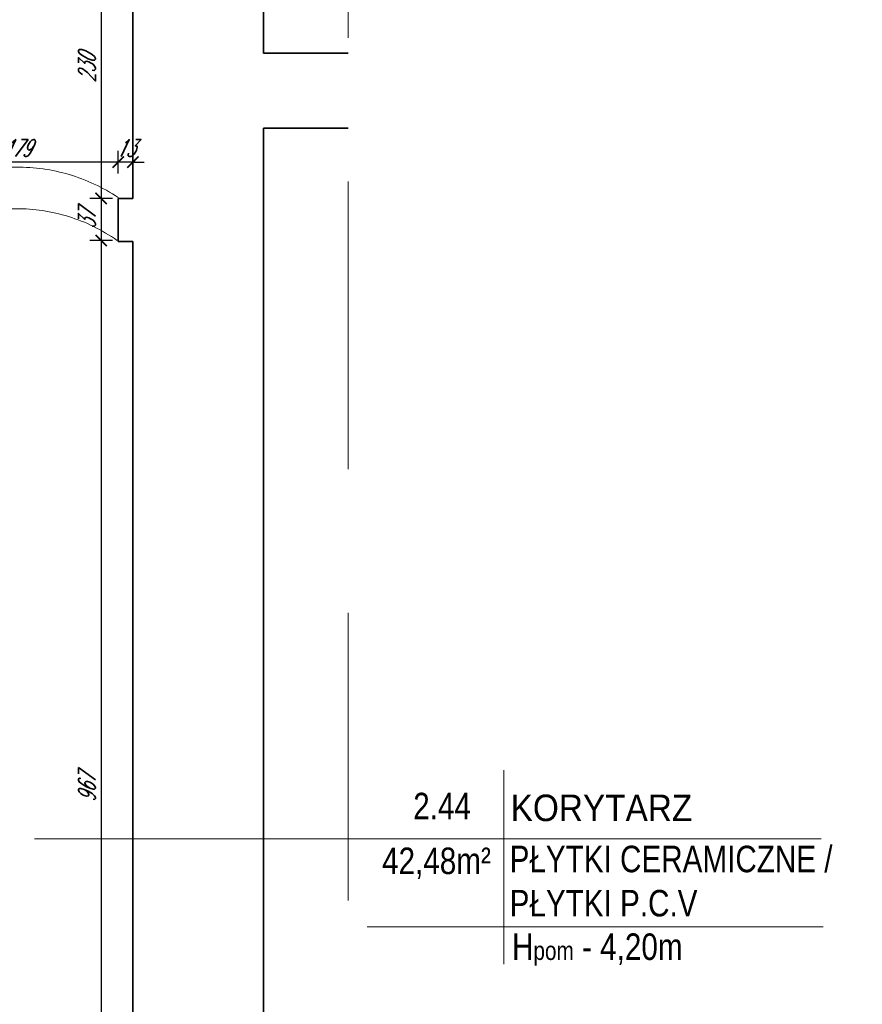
# Model space of a CAD drawing. Header units: millimetres. Extents: x 402 to 79005, y -7782 to 89952.
# Tile 133 of 256: x 27571 to 28315, y 23305 to 24175. Entities that reach past the tile are written whole.
import ezdxf

# ---------------------------------------------------------------- set-up
doc = ezdxf.new("R2010")
doc.units = ezdxf.units.MM
doc.header["$LTSCALE"] = 10
doc.linetypes.add('DASHED', pattern=[19.05, 12.7, -6.35])
doc.layers.get('0').update_dxf_attribs({"lineweight": 0})
doc.layers.get('Defpoints').update_dxf_attribs({"color": 253})
for name, color, linetype, lineweight in [('01 parter - ściany', 253, 'Continuous', 35), ('04-2_nad', 253, 'DASHED', 5), ('05-01_wymiary', 253, 'Continuous', 5), ('05-03_opis', 253, 'Continuous', 5)]:
    doc.layers.add(name, color=color, linetype=linetype, lineweight=lineweight)
doc.styles.add('ariel', font='ARIAL.TTF', dxfattribs={"width": 0.8})
doc.styles.add('ariel_wym', font='simplex.shx', dxfattribs={"width": 0.65, "oblique": 25})
doc.dimstyles.new('ariel 50 wnętrze', dxfattribs={"dimtxt": 15, "dimasz": 10, "dimexe": 10, "dimexo": 0, "dimgap": 5, "dimtad": 1, "dimdec": 1, "dimrnd": 0.5, "dimtxsty": 'ariel_wym', "dimblk": 'ARCHTICK', "dimcen": 2.5, "dimdle": 15, "dimazin": 0, "dimtfac": 1, "dimtdec": 1, "dimtix": 1, "dimtmove": 0, "dimatfit": 3, "dimldrblk": 'DOT', "dimfxl": 0, "dimarcsym": 0})

# ---------------------------------------------------------------- blocks, each defined once
blk = doc.blocks.new('_ArchTick')
at = {"color": 0, "linetype": 'ByBlock', "const_width": 0.15}
blk.add_lwpolyline([(-0.5, -0.5), (0.5, 0.5)], dxfattribs=at)
blk = doc.blocks.new('*D2295')
at = {"layer": '05-01_wymiary', "color": 0, "lineweight": -2}
for p, q in [((27658, 24038.78), (27658, 24058.78)), ((27671, 24038.78), (27671, 24058.78)), ((27658, 24048.78), (27648, 24048.78)), ((27671, 24048.78), (27658, 24048.78)), ((27671, 24048.78), (27681, 24048.78))]:
    blk.add_line(p, q, dxfattribs=at)
at = {"layer": 'Defpoints', "color": 0}
for p in [(27658, 24048.78), (27658, 24017.57), (27671, 24016.69)]:
    blk.add_point(p, dxfattribs=at)
at = {"layer": '05-01_wymiary', "color": 0, "lineweight": -2, "xscale": 10, "yscale": 10, "zscale": 10}
blk.add_blockref('_ArchTick', (27658, 24048.78), dxfattribs=at)
at = {"layer": '05-01_wymiary', "color": 0, "lineweight": -2, "xscale": 10, "yscale": 10, "zscale": 10, "rotation": 180}
blk.add_blockref('_ArchTick', (27671, 24048.78), dxfattribs=at)
at = {"layer": '05-01_wymiary', "color": 0, "insert": (27664.5, 24061.28), "char_height": 15, "attachment_point": 5, "style": 'ariel_wym'}
blk.add_mtext('13', dxfattribs=at)
blk = doc.blocks.new('_Dot')
at = {"color": 0, "linetype": 'ByBlock', "lineweight": -2}
blk.add_line((-0.5, 0), (-1, 0), dxfattribs=at)
at = {"color": 0, "linetype": 'ByBlock', "const_width": 0.5}
blk.add_lwpolyline([(-0.25, 0, 1), (0.25, 0, 1)], format="xyb", close=True, dxfattribs=at)
blk = doc.blocks.new('*D2296')
at = {"layer": '05-01_wymiary', "color": 0, "lineweight": -2}
for p, q in [((27479, 24038.78), (27479, 24058.78)), ((27658, 24038.78), (27658, 24058.78)), ((27673, 24048.78), (27464, 24048.78))]:
    blk.add_line(p, q, dxfattribs=at)
at = {"layer": 'Defpoints', "color": 0}
for p in [(27479, 24048.78), (27479, 24016.69), (27658, 24017.57)]:
    blk.add_point(p, dxfattribs=at)
at = {"layer": '05-01_wymiary', "color": 0, "lineweight": -2, "xscale": 10, "yscale": 10, "zscale": 10, "rotation": 180}
blk.add_blockref('_ArchTick', (27479, 24048.78), dxfattribs=at)
at = {"layer": '05-01_wymiary', "color": 0, "lineweight": -2, "xscale": 10, "yscale": 10, "zscale": 10}
blk.add_blockref('_ArchTick', (27658, 24048.78), dxfattribs=at)
at = {"layer": '05-01_wymiary', "color": 0, "insert": (27568.5, 24061.28), "char_height": 15, "attachment_point": 5, "style": 'ariel_wym'}
blk.add_mtext('179', dxfattribs=at)
blk = doc.blocks.new('*D2419')
at = {"layer": '05-01_wymiary', "color": 0, "lineweight": -2}
for p, q in [((27642.93, 24261.69), (27642.93, 24001.69)), ((27652.93, 24246.69), (27632.93, 24246.69)), ((27652.93, 24016.69), (27632.93, 24016.69))]:
    blk.add_line(p, q, dxfattribs=at)
at = {"layer": 'Defpoints', "color": 0}
for p in [(27658, 24246.69), (27642.93, 24016.69), (27658, 24016.69)]:
    blk.add_point(p, dxfattribs=at)
at = {"layer": '05-01_wymiary', "color": 0, "lineweight": -2, "xscale": 10, "yscale": 10, "zscale": 10}
for p, rotation in [((27642.93, 24246.69), 90), ((27642.93, 24016.69), 270)]:
    blk.add_blockref('_ArchTick', p, dxfattribs=dict(at, rotation=rotation))
at = {"layer": '05-01_wymiary', "color": 0, "insert": (27630.43, 24131.69), "char_height": 15, "attachment_point": 5, "rotation": 90, "style": 'ariel_wym'}
blk.add_mtext('230', dxfattribs=at)
blk = doc.blocks.new('*D2420')
at = {"layer": '05-01_wymiary', "color": 0, "lineweight": -2}
for p, q in [((27642.93, 24031.69), (27642.93, 23964.57)), ((27652.93, 24016.69), (27632.93, 24016.69)), ((27652.93, 23979.57), (27632.93, 23979.57))]:
    blk.add_line(p, q, dxfattribs=at)
at = {"layer": 'Defpoints', "color": 0}
for p in [(27658, 24016.69), (27642.93, 23979.57), (27657.12, 23979.57)]:
    blk.add_point(p, dxfattribs=at)
at = {"layer": '05-01_wymiary', "color": 0, "lineweight": -2, "xscale": 10, "yscale": 10, "zscale": 10}
for p, rotation in [((27642.93, 24016.69), 90), ((27642.93, 23979.57), 270)]:
    blk.add_blockref('_ArchTick', p, dxfattribs=dict(at, rotation=rotation))
at = {"layer": '05-01_wymiary', "color": 0, "insert": (27630.43, 23998.13), "char_height": 15, "attachment_point": 5, "rotation": 90, "style": 'ariel_wym'}
blk.add_mtext('37', dxfattribs=at)
blk = doc.blocks.new('*D2421')
at = {"layer": '05-01_wymiary', "color": 0, "lineweight": -2}
for p, q in [((27642.93, 23994.57), (27642.93, 22997.57)), ((27652.93, 23979.57), (27632.93, 23979.57)), ((27652.93, 23012.57), (27632.93, 23012.57))]:
    blk.add_line(p, q, dxfattribs=at)
at = {"layer": 'Defpoints', "color": 0}
for p in [(27657.12, 23979.57), (27642.93, 23012.57), (27658, 23012.57)]:
    blk.add_point(p, dxfattribs=at)
at = {"layer": '05-01_wymiary', "color": 0, "lineweight": -2, "xscale": 10, "yscale": 10, "zscale": 10}
for p, rotation in [((27642.93, 23979.57), 90), ((27642.93, 23012.57), 270)]:
    blk.add_blockref('_ArchTick', p, dxfattribs=dict(at, rotation=rotation))
at = {"layer": '05-01_wymiary', "color": 0, "insert": (27630.43, 23496.07), "char_height": 15, "attachment_point": 5, "rotation": 90, "style": 'ariel_wym'}
blk.add_mtext('967', dxfattribs=at)

msp = doc.modelspace()

# ---------------------------------------------------------------- linework, layer by layer
at = {"layer": '01 parter - ściany'}
for p, q in [((27786.174, 24144.898), (27786.174, 24361.898)), ((27670.997, 24016.689), (27670.997, 24246.689)), ((27786.174, 24144.898), (27860.903, 24144.898)), ((27860.903, 24078.898), (27786.174, 24078.898)), ((27786.174, 23231.689), (27786.174, 24078.898)), ((27657.997, 23978.689), (27657.997, 24016.689)), ((27657.997, 24016.689), (27670.997, 24016.689)), ((27670.997, 23978.689), (27657.997, 23978.689)), ((27670.997, 23012.573), (27670.997, 23978.689))]:
    msp.add_line(p, q, dxfattribs=at)
at = {"layer": '04-2_nad', "ltscale": 2}
for centre, radius, start, end in [((27569.155, 23883.89), 160.512, 56.393121, 124.172827), ((27568.678, 23854.183), 153.442, 54.803817, 125.764924)]:
    msp.add_arc(centre, radius, start, end, dxfattribs=at)
at = {"layer": '05-03_opis', "linetype": 'DASHED', "ltscale": 2}
msp.add_line((27860.903, 21110.689), (27860.903, 25085.689), dxfattribs=at)
at = {"layer": '05-03_opis'}
for p, q in [((27998.379, 23511.811), (27998.379, 23340.662)), ((27584.017, 23451.142), (28278.645, 23451.142)), ((27877.73, 23373.614), (28280.269, 23373.614))]:
    msp.add_line(p, q, dxfattribs=at)

# ---------------------------------------------------------------- texts
at = {"layer": '05-03_opis', "char_height": 23.4234, "style": 'ariel'}
for s, insert, width, attachment_point in [('{\\fArial|b0|i0|c238|p34;2.44}', (27943.922, 23480.148), 108.9126, 5), ('\\W0.9;{\\fArial|b0|i0|c238|p34;KORYTARZ}', (28004.483, 23478.406), 356.6375, 4), ('{\\fArial|b0|i0|c238|p34;42,48m²}', (27938.984, 23429.611), 108.9126, 5), ('{\\fArial|b0|i0|c238|p34;PŁYTKI CERAMICZNE / PŁYTKI P.C.V}', (28003.569, 23413.741), 322.789, 4), ('{\\fArial|b0|i0|c238|p34; H\\H0.7x;pom\\H1.429x; - 4,20m}', (27998.379, 23353.491), 322.789, 4)]:
    msp.add_mtext(s, dxfattribs=dict(at, insert=insert, width=width, attachment_point=attachment_point))

# ---------------------------------------------------------------- dimensions: what is measured, and where the dimension line sits
at = {"layer": '05-01_wymiary'}
for base, p1, p2, picture, middle in [((27642.934, 24016.689), (27657.997, 24246.689), (27657.997, 24016.689), '*D2419', (27630.434, 24131.689)), ((27642.934, 23979.573), (27657.997, 24016.689), (27657.119, 23979.573), '*D2420', (27630.434, 23998.131)), ((27642.934, 23012.573), (27657.119, 23979.573), (27657.997, 23012.573), '*D2421', (27630.434, 23496.073))]:
    dim = msp.add_linear_dim(base=base, p1=p1, p2=p2, angle=90, dimstyle='ariel 50 wnętrze', override={"dimtmove": 1}, dxfattribs=at)
    dim.commit()
    dim.dimension.update_dxf_attribs({"geometry": picture, "text_midpoint": middle})
dim = msp.add_linear_dim(base=(27478.997, 24048.784), p1=(27657.997, 24017.573), p2=(27478.997, 24016.689), dimstyle='ariel 50 wnętrze', override={"dimtmove": 1}, dxfattribs=at)
dim.commit()
dim.dimension.update_dxf_attribs({"geometry": '*D2296', "text_midpoint": (27568.497, 24061.284)})
dim = msp.add_linear_dim(base=(27657.997, 24048.784), p1=(27670.997, 24016.689), p2=(27657.997, 24017.573), dimstyle='ariel 50 wnętrze', dxfattribs=at)
dim.commit()
dim.dimension.update_dxf_attribs({"geometry": '*D2295', "text_midpoint": (27664.497, 24061.284)})

doc.saveas('drawing.dxf')
